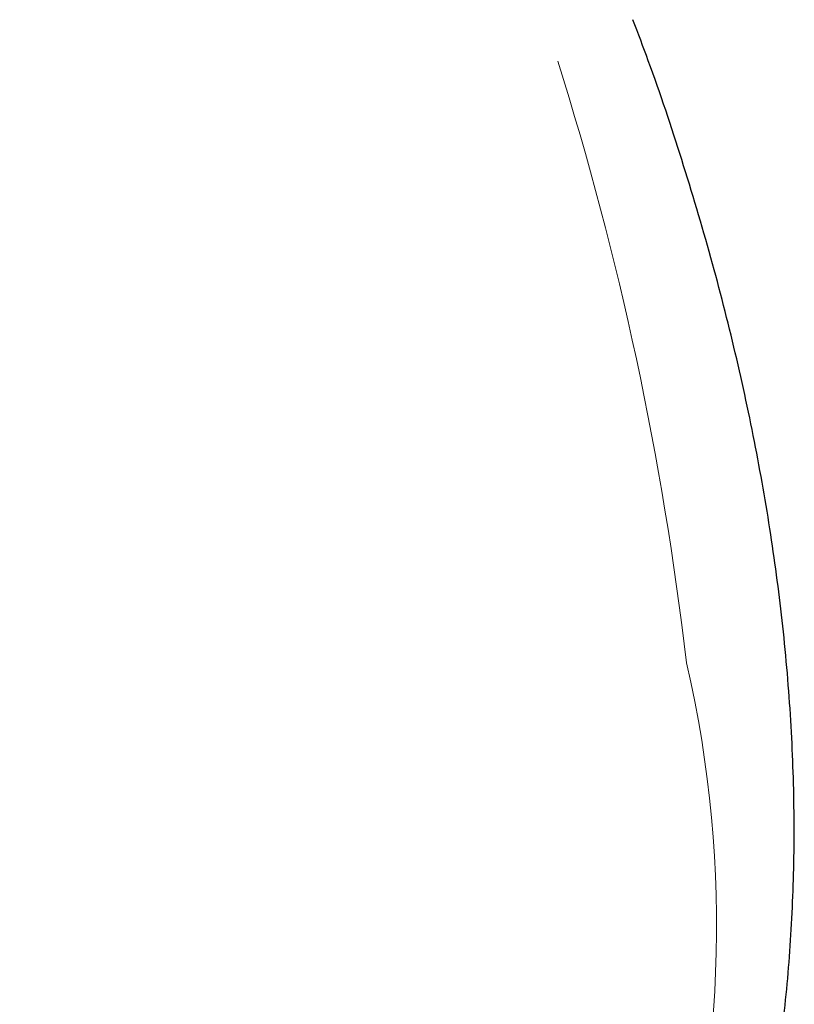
# Model space of a CAD drawing. Header units: millimetres. Extents: x 8 to 549, y 12 to 450.
# Tile 78 of 172: x 481.58 to 482.95, y 172.41 to 174.15. Entities that reach past the tile are written whole.
import ezdxf

# ---------------------------------------------------------------- set-up
doc = ezdxf.new("R2010")
doc.units = ezdxf.units.MM

msp = doc.modelspace()

# ---------------------------------------------------------------- linework, layer by layer
at = {"color": 252, "linetype": 'Continuous', "lineweight": 0}
for centre, radius, start, end in [((477.0685, 172.3564), 5.7308, 6.62106, 17.51839), ((480.7773, 172.5538), 2.0372, 311.7088, 13.1477)]:
    msp.add_arc(centre, radius, start, end, dxfattribs=at)
at = {"color": 7, "linetype": 'Continuous', "lineweight": 30}
msp.add_open_spline([(478.3643, 171.8035), (478.3799, 171.7887), (478.4456, 171.7268), (478.5635, 171.6247), (478.7181, 171.4971), (478.8726, 171.379), (479.0265, 171.2696), (479.1788, 171.1693), (479.3318, 171.0765), (479.4862, 170.9909), (479.6418, 170.9128), (479.7982, 170.8424), (479.9548, 170.7801), (480.1092, 170.7269), (480.261, 170.6826), (480.4096, 170.647), (480.5567, 170.6194), (480.7027, 170.5999), (480.8474, 170.5886), (480.9904, 170.5856), (481.1311, 170.5909), (481.2684, 170.6046), (481.4019, 170.6265), (481.5312, 170.6563), (481.6564, 170.6939), (481.7781, 170.7396), (481.8959, 170.7933), (482.0094, 170.8552), (482.1181, 170.9249), (482.221, 171.002), (482.3181, 171.0863), (482.4088, 171.1773), (482.4932, 171.275), (482.5717, 171.3799), (482.6437, 171.492), (482.7091, 171.6111), (482.7673, 171.7368), (482.8174, 171.8672), (482.8595, 172.0019), (482.8936, 172.14), (482.9201, 172.2828), (482.939, 172.431), (482.95, 172.5843), (482.953, 172.7427), (482.9477, 172.9053), (482.9343, 173.0691), (482.9131, 173.2338), (482.8847, 173.3983), (482.8489, 173.5649), (482.8054, 173.7346), (482.7538, 173.907), (482.7073, 174.0476), (482.6756, 174.1305), (482.6664, 174.1547)], degree=3, knots=[0, 0, 0, 0, 0.006428, 0.026977, 0.047516, 0.068292, 0.08807, 0.107866, 0.127661, 0.14744, 0.167605, 0.18778, 0.207946, 0.228339, 0.247933, 0.267545, 0.287156, 0.30675, 0.326712, 0.346682, 0.366643, 0.386819, 0.406672, 0.426543, 0.446413, 0.466267, 0.486489, 0.50672, 0.526943, 0.547381, 0.567554, 0.587745, 0.607935, 0.628108, 0.648671, 0.669244, 0.689808, 0.710603, 0.730658, 0.750731, 0.770803, 0.790858, 0.811313, 0.831777, 0.852232, 0.872924, 0.892591, 0.912275, 0.93196, 0.951627, 0.971675, 0.991731, 1, 1, 1, 1], dxfattribs=at)

doc.saveas('drawing.dxf')
